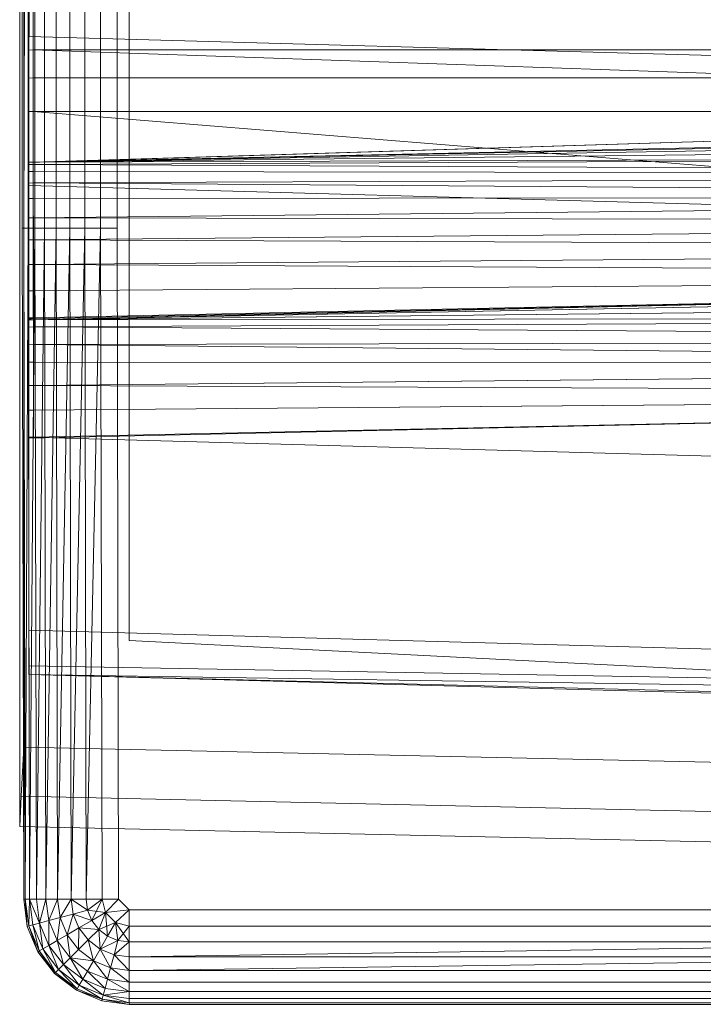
# Model space of a CAD drawing. Header units: metres. Extents: x 391.1 to 427.5, y 12.7 to 28.4.
# Tile 52 of 57: x 407.5527 to 407.6478, y 26.1113 to 26.2484. Entities that reach past the tile are written whole.
import ezdxf

# ---------------------------------------------------------------- set-up
doc = ezdxf.new("R2010")
doc.units = ezdxf.units.M
doc.layers.add('A-DETL-____-MBND', color=7, linetype='Continuous', lineweight=18)
doc.layers.add('A-GENM-____-OTLN', color=7, linetype='Continuous', lineweight=18)

# ---------------------------------------------------------------- blocks, each defined once
blk = doc.blocks.new('Family - LONDR55-XX_ZZ-ARQ-CAA-M3D-Londres55-154724-04_ELEC_P1')
at = {"layer": 'A-DETL-____-MBND', "color": 253, "true_color": 0xaaaaaa}
for p, q in [((0.01465, 0.72691), (0.38826, 0.72691)), ((0.01465, 0.72691), (0.38826, 0.72691)), ((0.03874, 0.72747), (0.36709, 0.72747)), ((0.36709, 0.72747), (0.03874, 0.72747)), ((0.36709, 0.72691), (0.03874, 0.72691)), ((0.03874, 0.72691), (0.36709, 0.72691)), ((0.10805, 0.72711), (0.29485, 0.72711)), ((0.10805, 0.72711), (0.29485, 0.72711)), ((0.10805, 0.72691), (0.29485, 0.72691)), ((0.10805, 0.72691), (0.29485, 0.72691)), ((0.10805, 0.72691), (0.29485, 0.72691)), ((0.29485, 0.72691), (0.10805, 0.72631)), ((0.10805, 0.72631), (0.29485, 0.72691)), ((0.29485, 0.72711), (0.29485, 0.72691)), ((0.29485, 0.72711), (0.38826, 0.72691)), ((0.29485, 0.72711), (0.29485, 0.72691)), ((0.29485, 0.72711), (0.38826, 0.72691)), ((0.29485, 0.72711), (0.29485, 0.72691)), ((0.29485, 0.72691), (0.29485, 0.72631)), ((0.29485, 0.72691), (0.38826, 0.72671)), ((0.29485, 0.72691), (0.29485, 0.72631)), ((0.38826, 0.72691), (0.29485, 0.72691)), ((0.29485, 0.72691), (0.38826, 0.72671)), ((0.29485, 0.72691), (0.29485, 0.72631)), ((0.29485, 0.72691), (0.38826, 0.72691)), ((0.29485, 0.72691), (0.38826, 0.72671)), ((0.38826, 0.72671), (0.29485, 0.72631)), ((0.29485, 0.72631), (0.38826, 0.72671)), ((0.36709, 0.72747), (0.37392, 0.72747)), ((0.37392, 0.72747), (0.36709, 0.72747)), ((0.37392, 0.72725), (0.36709, 0.72691)), ((0.36709, 0.72691), (0.37392, 0.72725)), ((0.3742, 0.40749), (0.36709, 0.72691)), ((0.3742, 0.40749), (0.36709, 0.72691)), ((0.37392, 0.72747), (0.37814, 0.72747)), ((0.37814, 0.72747), (0.37392, 0.72747)), ((0.37814, 0.72747), (0.37392, 0.72725)), ((0.37392, 0.72725), (0.37814, 0.72747)), ((0.38104, 0.40776), (0.37392, 0.72725)), ((0.38104, 0.40776), (0.37392, 0.72725)), ((0.38526, 0.40793), (0.37814, 0.72747)), ((0.38526, 0.40793), (0.37814, 0.72747)), ((0.38826, 0.72691), (0.38826, 0.72671)), ((0.38826, 0.72691), (0.39205, 0.72641)), ((0.38826, 0.72691), (0.39205, 0.72641)), ((0.38826, 0.72691), (0.39205, 0.72641)), ((0.38826, 0.72691), (0.38826, 0.72671)), ((0.38826, 0.72691), (0.39205, 0.72641)), ((0.38826, 0.72691), (0.38826, 0.72671)), ((0.38826, 0.72671), (0.38826, 0.72611)), ((0.38826, 0.72671), (0.392, 0.72621)), ((0.38826, 0.72671), (0.38826, 0.72611)), ((0.39205, 0.72641), (0.38826, 0.72671)), ((0.38826, 0.72671), (0.392, 0.72621)), ((0.38826, 0.72671), (0.38826, 0.72611)), ((0.38826, 0.72671), (0.39205, 0.72641)), ((0.38826, 0.72671), (0.392, 0.72621)), ((0.10805, 0.72631), (0.29485, 0.72631)), ((0.10805, 0.72631), (0.29485, 0.72631)), ((0.29485, 0.72631), (0.10805, 0.72534)), ((0.10805, 0.72631), (0.29485, 0.72631)), ((0.10805, 0.72534), (0.29485, 0.72631)), ((0.10805, 0.72534), (0.29485, 0.72534)), ((0.10805, 0.72534), (0.29485, 0.72534)), ((0.10805, 0.72534), (0.29485, 0.72534)), ((0.12028, 0.7262), (0.28568, 0.7262)), ((0.1359, 0.7262), (0.27007, 0.7262)), ((0.26951, 0.7262), (0.13591, 0.7262)), ((0.13594, 0.72561), (0.27003, 0.72561)), ((0.13594, 0.72561), (0.27003, 0.72561)), ((0.27003, 0.72561), (0.13594, 0.72561)), ((0.13594, 0.72561), (0.27003, 0.72561)), ((0.24439, 0.7262), (0.26816, 0.7262)), ((0.26816, 0.7262), (0.28224, 0.21652)), ((0.26816, 0.7262), (0.28891, 0.7262)), ((0.28568, 0.7262), (0.26951, 0.2042)), ((0.26951, 0.7262), (0.27006, 0.7262)), ((0.26951, 0.2042), (0.28565, 0.7256)), ((0.26951, 0.2042), (0.28565, 0.7256)), ((0.27007, 0.7262), (0.27003, 0.72561)), ((0.27007, 0.7262), (0.27003, 0.72561)), ((0.27003, 0.72561), (0.27006, 0.7262)), ((0.27006, 0.7262), (0.27003, 0.72561)), ((0.27003, 0.72561), (0.27003, 0.44571)), ((0.27003, 0.72561), (0.27965, 0.44571)), ((0.27003, 0.72561), (0.27003, 0.44571)), ((0.28565, 0.7256), (0.27003, 0.72561)), ((0.27003, 0.72561), (0.28565, 0.7256)), ((0.27003, 0.72561), (0.27965, 0.44571)), ((0.27003, 0.72561), (0.27003, 0.44571)), ((0.27003, 0.72561), (0.27392, 0.72561)), ((0.27003, 0.72561), (0.27003, 0.44571)), ((0.27392, 0.72561), (0.27003, 0.72561)), ((0.27003, 0.21593), (0.28565, 0.7256)), ((0.27003, 0.21593), (0.28565, 0.7256)), ((0.27394, 0.7262), (0.27006, 0.7262)), ((0.28563, 0.7262), (0.27007, 0.7262)), ((0.27394, 0.7262), (0.27392, 0.72561)), ((0.27394, 0.7262), (0.27392, 0.72561)), ((0.27392, 0.72561), (0.27392, 0.44571)), ((0.27392, 0.72561), (0.27859, 0.72561)), ((0.27392, 0.72561), (0.27392, 0.44571)), ((0.27859, 0.72561), (0.27392, 0.72561)), ((0.27859, 0.7262), (0.27394, 0.7262)), ((0.27859, 0.7262), (0.27859, 0.72561)), ((0.27861, 0.7262), (0.27859, 0.72561)), ((0.27861, 0.7262), (0.27859, 0.7262)), ((0.27859, 0.72561), (0.27859, 0.7262)), ((0.27862, 0.7262), (0.27859, 0.72561)), ((0.27859, 0.72561), (0.27861, 0.7262)), ((0.27862, 0.7262), (0.27859, 0.72561)), ((0.27859, 0.72561), (0.27859, 0.44571)), ((0.27859, 0.72561), (0.30126, 0.44572)), ((0.27859, 0.72561), (0.27859, 0.44571)), ((0.3076, 0.72555), (0.27859, 0.72561)), ((0.27859, 0.72561), (0.3076, 0.72555)), ((0.27859, 0.72561), (0.30126, 0.44572)), ((0.27862, 0.7262), (0.27861, 0.7262)), ((0.30752, 0.7262), (0.27862, 0.7262)), ((0.28565, 0.7256), (0.27965, 0.44571)), ((0.27965, 0.44571), (0.28565, 0.7256)), ((0.28565, 0.7256), (0.27965, 0.44571)), ((0.27965, 0.44571), (0.28565, 0.7256)), ((0.28565, 0.7256), (0.27996, 0.44571)), ((0.27996, 0.44571), (0.28565, 0.7256)), ((0.28565, 0.7256), (0.28094, 0.44571)), ((0.28094, 0.44571), (0.28565, 0.7256)), ((0.28565, 0.7256), (0.28254, 0.44571)), ((0.28254, 0.44571), (0.28565, 0.7256)), ((0.28565, 0.7256), (0.28471, 0.44571)), ((0.28471, 0.44571), (0.28565, 0.7256)), ((0.28471, 0.44571), (0.28596, 0.7256)), ((0.28471, 0.44571), (0.28596, 0.7256)), ((0.28563, 0.7262), (0.28565, 0.7256)), ((0.28568, 0.7262), (0.28563, 0.7262)), ((0.28565, 0.7256), (0.28563, 0.7262)), ((0.28568, 0.7262), (0.28565, 0.7256)), ((0.28568, 0.7262), (0.28565, 0.7256)), ((0.28568, 0.7262), (0.28565, 0.7256)), ((0.28568, 0.7262), (0.28565, 0.7256)), ((0.28565, 0.7256), (0.28596, 0.7256)), ((0.28596, 0.7256), (0.28565, 0.7256)), ((0.28599, 0.7262), (0.28568, 0.7262)), ((0.28599, 0.7262), (0.28596, 0.7256)), ((0.28599, 0.7262), (0.28596, 0.7256)), ((0.28596, 0.7256), (0.28739, 0.44571)), ((0.28596, 0.7256), (0.28694, 0.7256)), ((0.28596, 0.7256), (0.28739, 0.44571)), ((0.28694, 0.7256), (0.28596, 0.7256)), ((0.28697, 0.7262), (0.28599, 0.7262)), ((0.28697, 0.7262), (0.28694, 0.7256)), ((0.28697, 0.7262), (0.28694, 0.7256)), ((0.28694, 0.7256), (0.28739, 0.44571)), ((0.28694, 0.7256), (0.28854, 0.7256)), ((0.28694, 0.7256), (0.28739, 0.44571)), ((0.28854, 0.7256), (0.28694, 0.7256)), ((0.28856, 0.7262), (0.28697, 0.7262)), ((0.28854, 0.7256), (0.28739, 0.44571)), ((0.28739, 0.44571), (0.28854, 0.7256)), ((0.28856, 0.7262), (0.28854, 0.7256)), ((0.28856, 0.7262), (0.28854, 0.7256)), ((0.28854, 0.7256), (0.29049, 0.44571)), ((0.28854, 0.7256), (0.29071, 0.7256)), ((0.28854, 0.7256), (0.29049, 0.44571)), ((0.29071, 0.7256), (0.28854, 0.7256)), ((0.29073, 0.7262), (0.28856, 0.7262)), ((0.28891, 0.7262), (0.30299, 0.21652)), ((0.28891, 0.7262), (0.32395, 0.7262)), ((0.29071, 0.7256), (0.29049, 0.44571)), ((0.29049, 0.44571), (0.29071, 0.7256)), ((0.29049, 0.44571), (0.29339, 0.7256)), ((0.29049, 0.44571), (0.29339, 0.7256)), ((0.29073, 0.7262), (0.29071, 0.7256)), ((0.29073, 0.7262), (0.29071, 0.7256)), ((0.29071, 0.7256), (0.29339, 0.7256)), ((0.29339, 0.7256), (0.29071, 0.7256)), ((0.2934, 0.7262), (0.29073, 0.7262)), ((0.2934, 0.7262), (0.29339, 0.7256)), ((0.2934, 0.7262), (0.29339, 0.7256)), ((0.29339, 0.7256), (0.2934, 0.7262)), ((0.2934, 0.7262), (0.29339, 0.7256)), ((0.29339, 0.7256), (0.29392, 0.44571)), ((0.29339, 0.7256), (0.29649, 0.7256)), ((0.29339, 0.7256), (0.29392, 0.44571)), ((0.29649, 0.7256), (0.29339, 0.7256)), ((0.29649, 0.7262), (0.2934, 0.7262)), ((0.29649, 0.7256), (0.29392, 0.44571)), ((0.29392, 0.44571), (0.29649, 0.7256)), ((0.29485, 0.72631), (0.29485, 0.72534)), ((0.29485, 0.72631), (0.38826, 0.72611)), ((0.29485, 0.72631), (0.29485, 0.72534)), ((0.29485, 0.72631), (0.38826, 0.72611)), ((0.29485, 0.72631), (0.29485, 0.72534)), ((0.29485, 0.72631), (0.38826, 0.72611)), ((0.38826, 0.72611), (0.29485, 0.72534)), ((0.29485, 0.72534), (0.38826, 0.72611)), ((0.29485, 0.72534), (0.29485, 0.72402)), ((0.29485, 0.72534), (0.38826, 0.72514)), ((0.29485, 0.72534), (0.29485, 0.72402)), ((0.29485, 0.72534), (0.38826, 0.72514)), ((0.29485, 0.72534), (0.29485, 0.72402)), ((0.29485, 0.72534), (0.38826, 0.72514)), ((0.29649, 0.7262), (0.29649, 0.7256)), ((0.29649, 0.7262), (0.29649, 0.7256)), ((0.29649, 0.7262), (0.29649, 0.7262)), ((0.29649, 0.7256), (0.29649, 0.7262)), ((0.2965, 0.7262), (0.29649, 0.7256)), ((0.2965, 0.7262), (0.29649, 0.7262)), ((0.29649, 0.7256), (0.29649, 0.7262)), ((0.2965, 0.7262), (0.29649, 0.7256)), ((0.29649, 0.7256), (0.29758, 0.44571)), ((0.29992, 0.7256), (0.29649, 0.7256)), ((0.29649, 0.7256), (0.29992, 0.7256)), ((0.29649, 0.7256), (0.29758, 0.44571)), ((0.29992, 0.7262), (0.2965, 0.7262)), ((0.29992, 0.7256), (0.29758, 0.44571)), ((0.29758, 0.44571), (0.29992, 0.7256)), ((0.29992, 0.7262), (0.29992, 0.7256)), ((0.29992, 0.7262), (0.29992, 0.7256)), ((0.29992, 0.7262), (0.29992, 0.7262)), ((0.29992, 0.7256), (0.29992, 0.7262)), ((0.29993, 0.7262), (0.29992, 0.7256)), ((0.29993, 0.7262), (0.29992, 0.7262)), ((0.29992, 0.7256), (0.29992, 0.7262)), ((0.29993, 0.7262), (0.29992, 0.7256)), ((0.29992, 0.7256), (0.30135, 0.44571)), ((0.29992, 0.7256), (0.30358, 0.7256)), ((0.29992, 0.7256), (0.30135, 0.44571)), ((0.30358, 0.7256), (0.29992, 0.7256)), ((0.30358, 0.7262), (0.29993, 0.7262)), ((0.3076, 0.72555), (0.30126, 0.44572)), ((0.30126, 0.44572), (0.3076, 0.72555)), ((0.30749, 0.7262), (0.30135, 0.44571)), ((0.30358, 0.7256), (0.30135, 0.44571)), ((0.30135, 0.44571), (0.30358, 0.7256)), ((0.30135, 0.44571), (0.30735, 0.7256)), ((0.30135, 0.44571), (0.30735, 0.7256)), ((0.3076, 0.72555), (0.30226, 0.44566)), ((0.30226, 0.44566), (0.3076, 0.72555)), ((0.30358, 0.7262), (0.30358, 0.7256)), ((0.30359, 0.7262), (0.30358, 0.7256)), ((0.30359, 0.7262), (0.30358, 0.7262)), ((0.30358, 0.7256), (0.30358, 0.7262)), ((0.30359, 0.7262), (0.30358, 0.7256)), ((0.30358, 0.7256), (0.30735, 0.7256)), ((0.30735, 0.7256), (0.30358, 0.7256)), ((0.30735, 0.7262), (0.30359, 0.7262)), ((0.3076, 0.72555), (0.30471, 0.44566)), ((0.30471, 0.44566), (0.3076, 0.72555)), ((0.3076, 0.72555), (0.30715, 0.44566)), ((0.30715, 0.44566), (0.3076, 0.72555)), ((0.30715, 0.44566), (0.3086, 0.72555)), ((0.30715, 0.44566), (0.3086, 0.72555)), ((0.30739, 0.7262), (0.30735, 0.7256)), ((0.30735, 0.7262), (0.30735, 0.7256)), ((0.30736, 0.7262), (0.30735, 0.7256)), ((0.30736, 0.7262), (0.30735, 0.7262)), ((0.30735, 0.7256), (0.30735, 0.7262)), ((0.30737, 0.7262), (0.30735, 0.7256)), ((0.30735, 0.7256), (0.30736, 0.7262)), ((0.30739, 0.7262), (0.30735, 0.7256)), ((0.30735, 0.7256), (0.30737, 0.7262)), ((0.30737, 0.7262), (0.30736, 0.7262)), ((0.30739, 0.7262), (0.30737, 0.7262)), ((0.30749, 0.7262), (0.30739, 0.7262)), ((0.30752, 0.7262), (0.3076, 0.72555)), ((0.30763, 0.7262), (0.30752, 0.7262)), ((0.3076, 0.72555), (0.30752, 0.7262)), ((0.30763, 0.7262), (0.3076, 0.72555)), ((0.30763, 0.7262), (0.3076, 0.72555)), ((0.3076, 0.72555), (0.3086, 0.72555)), ((0.3086, 0.72555), (0.3076, 0.72555)), ((0.30863, 0.7262), (0.30763, 0.7262)), ((0.30863, 0.7262), (0.3086, 0.72555)), ((0.30863, 0.7262), (0.3086, 0.72555)), ((0.3086, 0.72555), (0.31043, 0.44566)), ((0.3086, 0.72555), (0.31105, 0.72555)), ((0.3086, 0.72555), (0.31043, 0.44566)), ((0.31105, 0.72555), (0.3086, 0.72555)), ((0.31107, 0.7262), (0.30863, 0.7262)), ((0.31105, 0.72555), (0.31043, 0.44566)), ((0.31043, 0.44566), (0.31105, 0.72555)), ((0.31107, 0.7262), (0.31105, 0.72555)), ((0.31107, 0.7262), (0.31105, 0.72555)), ((0.31105, 0.72555), (0.31384, 0.44566)), ((0.31105, 0.72555), (0.31349, 0.72555)), ((0.31105, 0.72555), (0.31384, 0.44566)), ((0.31349, 0.72555), (0.31105, 0.72555)), ((0.3135, 0.7262), (0.31107, 0.7262)), ((0.3135, 0.7262), (0.31349, 0.72555)), ((0.3135, 0.7262), (0.31349, 0.72555)), ((0.31349, 0.72555), (0.31384, 0.44566)), ((0.31349, 0.72555), (0.31677, 0.72555)), ((0.31349, 0.72555), (0.31384, 0.44566)), ((0.31677, 0.72555), (0.31349, 0.72555)), ((0.31677, 0.7262), (0.3135, 0.7262)), ((0.31677, 0.72555), (0.31384, 0.44566)), ((0.31384, 0.44566), (0.31677, 0.72555)), ((0.31677, 0.7262), (0.31677, 0.72555)), ((0.31677, 0.7262), (0.31677, 0.72555)), ((0.31677, 0.7262), (0.31677, 0.7262)), ((0.31677, 0.72555), (0.31677, 0.7262)), ((0.32018, 0.7262), (0.31677, 0.7262)), ((0.31677, 0.7262), (0.31677, 0.72555)), ((0.31677, 0.72555), (0.31794, 0.44566)), ((0.32019, 0.72555), (0.31677, 0.72555)), ((0.31677, 0.72555), (0.32019, 0.72555)), ((0.31677, 0.72555), (0.31794, 0.44566)), ((0.32408, 0.7262), (0.31794, 0.44566)), ((0.32019, 0.72555), (0.31794, 0.44566)), ((0.31794, 0.44566), (0.32019, 0.72555)), ((0.31794, 0.44566), (0.32395, 0.72555)), ((0.31794, 0.44566), (0.32395, 0.72555)), ((0.32018, 0.7262), (0.32019, 0.72555)), ((0.32019, 0.7262), (0.32018, 0.7262)), ((0.32019, 0.72555), (0.32018, 0.7262)), ((0.32019, 0.7262), (0.32019, 0.72555)), ((0.3202, 0.7262), (0.32019, 0.72555)), ((0.3202, 0.7262), (0.32019, 0.7262)), ((0.32019, 0.72555), (0.32019, 0.7262)), ((0.3202, 0.7262), (0.32019, 0.72555)), ((0.32019, 0.72555), (0.32395, 0.72555)), ((0.32395, 0.72555), (0.32019, 0.72555)), ((0.32394, 0.7262), (0.3202, 0.7262)), ((0.32394, 0.7262), (0.32395, 0.72555)), ((0.32395, 0.7262), (0.32394, 0.7262)), ((0.32395, 0.72555), (0.32394, 0.7262)), ((0.32395, 0.7262), (0.33803, 0.21652)), ((0.32395, 0.7262), (0.35083, 0.7262)), ((0.32397, 0.7262), (0.32395, 0.72555)), ((0.32395, 0.7262), (0.32395, 0.72555)), ((0.32396, 0.7262), (0.32395, 0.72555)), ((0.32396, 0.7262), (0.32395, 0.7262)), ((0.32395, 0.72555), (0.32395, 0.7262)), ((0.32397, 0.7262), (0.32395, 0.72555)), ((0.32395, 0.72555), (0.32396, 0.7262)), ((0.32397, 0.7262), (0.32396, 0.7262)), ((0.32408, 0.7262), (0.32397, 0.7262)), ((0.35083, 0.7262), (0.36491, 0.21652)), ((0.35083, 0.7262), (0.35578, 0.7262)), ((0.35578, 0.7262), (0.36491, 0.21652)), ((0.35578, 0.7262), (0.35697, 0.7262)), ((0.35697, 0.7262), (0.36491, 0.21652)), ((0.35697, 0.7262), (0.36986, 0.21652)), ((0.35697, 0.7262), (0.37104, 0.21652)), ((0.392, 0.72621), (0.38826, 0.72611)), ((0.38826, 0.72611), (0.392, 0.72621)), ((0.38826, 0.72611), (0.38826, 0.72514)), ((0.38826, 0.72611), (0.39184, 0.72564)), ((0.38826, 0.72611), (0.38826, 0.72514)), ((0.38826, 0.72611), (0.39159, 0.7247)), ((0.38826, 0.72611), (0.38826, 0.72514)), ((0.38826, 0.72611), (0.39184, 0.72564)), ((0.38826, 0.72611), (0.39159, 0.7247)), ((0.38826, 0.72611), (0.39184, 0.72564)), ((0.39184, 0.72564), (0.39159, 0.7247)), ((0.39184, 0.72564), (0.39159, 0.7247)), ((0.39159, 0.7247), (0.39184, 0.72564)), ((0.392, 0.72621), (0.39184, 0.72564)), ((0.392, 0.72621), (0.39184, 0.72564)), ((0.39184, 0.72564), (0.392, 0.72621)), ((0.39184, 0.72564), (0.39518, 0.72425)), ((0.39184, 0.72564), (0.39518, 0.72425)), ((0.39184, 0.72564), (0.39548, 0.72477)), ((0.39184, 0.72564), (0.39548, 0.72477)), ((0.39184, 0.72564), (0.39518, 0.72425)), ((0.39205, 0.72641), (0.392, 0.72621)), ((0.39205, 0.72641), (0.392, 0.72621)), ((0.392, 0.72621), (0.39205, 0.72641)), ((0.392, 0.72621), (0.39548, 0.72477)), ((0.392, 0.72621), (0.39548, 0.72477)), ((0.392, 0.72621), (0.39558, 0.72494)), ((0.392, 0.72621), (0.39558, 0.72494)), ((0.392, 0.72621), (0.39548, 0.72477)), ((0.39205, 0.72641), (0.39558, 0.72494)), ((0.39205, 0.72641), (0.39558, 0.72494)), ((0.39205, 0.72641), (0.39558, 0.72494)), ((0.39205, 0.72641), (0.39558, 0.72494)), ((0.10805, 0.72402), (0.29485, 0.72402)), ((0.10805, 0.72402), (0.29485, 0.72402)), ((0.10805, 0.72402), (0.29485, 0.72402)), ((0.38826, 0.72514), (0.29485, 0.72402)), ((0.29485, 0.72402), (0.38826, 0.72514)), ((0.29485, 0.72402), (0.38826, 0.72382)), ((0.29485, 0.72402), (0.29485, 0.72239)), ((0.29485, 0.72402), (0.38826, 0.72382)), ((0.29485, 0.72402), (0.29485, 0.72239)), ((0.29485, 0.72402), (0.38826, 0.72382)), ((0.38826, 0.72514), (0.38826, 0.72382)), ((0.39159, 0.7247), (0.38826, 0.72514)), ((0.38826, 0.72514), (0.38826, 0.72382)), ((0.39159, 0.7247), (0.38826, 0.72514)), ((0.38826, 0.72514), (0.39159, 0.7247)), ((0.38826, 0.72514), (0.38826, 0.72382)), ((0.39159, 0.7247), (0.38826, 0.72382)), ((0.38826, 0.72382), (0.39159, 0.7247)), ((0.39159, 0.7247), (0.39125, 0.72342)), ((0.39159, 0.7247), (0.39125, 0.72342)), ((0.39125, 0.72342), (0.39159, 0.7247)), ((0.39159, 0.7247), (0.3947, 0.72341)), ((0.39159, 0.7247), (0.3947, 0.72341)), ((0.39159, 0.7247), (0.39518, 0.72425)), ((0.39159, 0.7247), (0.39518, 0.72425)), ((0.39159, 0.7247), (0.3947, 0.72341)), ((0.39518, 0.72425), (0.3947, 0.72341)), ((0.39518, 0.72425), (0.3947, 0.72341)), ((0.3947, 0.72341), (0.39518, 0.72425)), ((0.39548, 0.72477), (0.39518, 0.72425)), ((0.39548, 0.72477), (0.39518, 0.72425)), ((0.39518, 0.72425), (0.39548, 0.72477)), ((0.39518, 0.72425), (0.39805, 0.72205)), ((0.39518, 0.72425), (0.39805, 0.72205)), ((0.39518, 0.72425), (0.39847, 0.72247)), ((0.39518, 0.72425), (0.39847, 0.72247)), ((0.39518, 0.72425), (0.39805, 0.72205)), ((0.39558, 0.72494), (0.39548, 0.72477)), ((0.39558, 0.72494), (0.39548, 0.72477)), ((0.39548, 0.72477), (0.39558, 0.72494)), ((0.39548, 0.72477), (0.39847, 0.72247)), ((0.39548, 0.72477), (0.39847, 0.72247)), ((0.39548, 0.72477), (0.39862, 0.72262)), ((0.39548, 0.72477), (0.39862, 0.72262)), ((0.39548, 0.72477), (0.39847, 0.72247)), ((0.39558, 0.72494), (0.39862, 0.72262)), ((0.39558, 0.72494), (0.39862, 0.72262)), ((0.39558, 0.72494), (0.39862, 0.72262)), ((0.39558, 0.72494), (0.39862, 0.72262)), ((0.38826, 0.72382), (0.29485, 0.72239)), ((0.29485, 0.72239), (0.38826, 0.72382)), ((0.38826, 0.72382), (0.38826, 0.72219)), ((0.38826, 0.72382), (0.39125, 0.72342)), ((0.38826, 0.72382), (0.38826, 0.72219)), ((0.38826, 0.72382), (0.39125, 0.72342)), ((0.38826, 0.72382), (0.38826, 0.72219)), ((0.38826, 0.72382), (0.39125, 0.72342)), ((0.39125, 0.72342), (0.38826, 0.72219)), ((0.38826, 0.72219), (0.39125, 0.72342)), ((0.39125, 0.72342), (0.39083, 0.72185)), ((0.39125, 0.72342), (0.39083, 0.72185)), ((0.39083, 0.72185), (0.39125, 0.72342)), ((0.39125, 0.72342), (0.39404, 0.72227)), ((0.39125, 0.72342), (0.39404, 0.72227)), ((0.39125, 0.72342), (0.3947, 0.72341)), ((0.39125, 0.72342), (0.3947, 0.72341)), ((0.39125, 0.72342), (0.39404, 0.72227)), ((0.3947, 0.72341), (0.39404, 0.72227)), ((0.3947, 0.72341), (0.39404, 0.72227)), ((0.39404, 0.72227), (0.3947, 0.72341)), ((0.3947, 0.72341), (0.39736, 0.72136)), ((0.3947, 0.72341), (0.39736, 0.72136)), ((0.3947, 0.72341), (0.39805, 0.72205)), ((0.3947, 0.72341), (0.39805, 0.72205)), ((0.3947, 0.72341), (0.39736, 0.72136)), ((0.39847, 0.72247), (0.39805, 0.72205)), ((0.39847, 0.72247), (0.39805, 0.72205)), ((0.39805, 0.72205), (0.39847, 0.72247)), ((0.39862, 0.72262), (0.39847, 0.72247)), ((0.39862, 0.72262), (0.39847, 0.72247)), ((0.39847, 0.72247), (0.39862, 0.72262)), ((0.39847, 0.72247), (0.40077, 0.71948)), ((0.39847, 0.72247), (0.40077, 0.71948)), ((0.39847, 0.72247), (0.40077, 0.71948)), ((0.39862, 0.72262), (0.40094, 0.71958)), ((0.39862, 0.72262), (0.40094, 0.71958)), ((0.39862, 0.72262), (0.40094, 0.71958)), ((0.39862, 0.72262), (0.40077, 0.71948)), ((0.39862, 0.72262), (0.40094, 0.71958)), ((0.39862, 0.72262), (0.40077, 0.71948)), ((0.10805, 0.72239), (0.29485, 0.72239)), ((0.10805, 0.72239), (0.29485, 0.72239)), ((0.10805, 0.72239), (0.29485, 0.72239)), ((0.29485, 0.72239), (0.38826, 0.72219)), ((0.29485, 0.72239), (0.29485, 0.72051)), ((0.29485, 0.72239), (0.38826, 0.72219)), ((0.29485, 0.72239), (0.29485, 0.72051)), ((0.29485, 0.72239), (0.38826, 0.72219)), ((0.38826, 0.72219), (0.29485, 0.72051)), ((0.29485, 0.72051), (0.38826, 0.72219)), ((0.38826, 0.72219), (0.38826, 0.72031)), ((0.38826, 0.72219), (0.39083, 0.72185)), ((0.38826, 0.72219), (0.38826, 0.72031)), ((0.38826, 0.72219), (0.39083, 0.72185)), ((0.38826, 0.72219), (0.38826, 0.72031)), ((0.38826, 0.72219), (0.39083, 0.72185)), ((0.39083, 0.72185), (0.38826, 0.72031)), ((0.38826, 0.72031), (0.39083, 0.72185)), ((0.39083, 0.72185), (0.39034, 0.72003)), ((0.39083, 0.72185), (0.39034, 0.72003)), ((0.39034, 0.72003), (0.39083, 0.72185)), ((0.39083, 0.72185), (0.39404, 0.72227)), ((0.39083, 0.72185), (0.39404, 0.72227)), ((0.39083, 0.72185), (0.39322, 0.72086)), ((0.39083, 0.72185), (0.39322, 0.72086)), ((0.39083, 0.72185), (0.39322, 0.72086)), ((0.39404, 0.72227), (0.39322, 0.72086)), ((0.39404, 0.72227), (0.39322, 0.72086)), ((0.39322, 0.72086), (0.39404, 0.72227)), ((0.39404, 0.72227), (0.39643, 0.72043)), ((0.39404, 0.72227), (0.39643, 0.72043)), ((0.39404, 0.72227), (0.39736, 0.72136)), ((0.39404, 0.72227), (0.39736, 0.72136)), ((0.39404, 0.72227), (0.39643, 0.72043)), ((0.39736, 0.72136), (0.39643, 0.72043)), ((0.39736, 0.72136), (0.39643, 0.72043)), ((0.39643, 0.72043), (0.39736, 0.72136)), ((0.39805, 0.72205), (0.39736, 0.72136)), ((0.39805, 0.72205), (0.39736, 0.72136)), ((0.39736, 0.72136), (0.39805, 0.72205)), ((0.39736, 0.72136), (0.39941, 0.7187)), ((0.39736, 0.72136), (0.39941, 0.7187)), ((0.39736, 0.72136), (0.40025, 0.71918)), ((0.39736, 0.72136), (0.40025, 0.71918)), ((0.39736, 0.72136), (0.39941, 0.7187)), ((0.39805, 0.72205), (0.40025, 0.71918)), ((0.39805, 0.72205), (0.40025, 0.71918)), ((0.39805, 0.72205), (0.40077, 0.71948)), ((0.39805, 0.72205), (0.40077, 0.71948)), ((0.39805, 0.72205), (0.40025, 0.71918)), ((0.10805, 0.72051), (0.29485, 0.72051)), ((0.10805, 0.72051), (0.29485, 0.72051)), ((0.10805, 0.72051), (0.29485, 0.72051)), ((0.29485, 0.72051), (0.38826, 0.72031)), ((0.29485, 0.72051), (0.29485, 0.71843)), ((0.29485, 0.72051), (0.38826, 0.72031)), ((0.29485, 0.72051), (0.29485, 0.71843)), ((0.29485, 0.72051), (0.38826, 0.72031)), ((0.38826, 0.72031), (0.29485, 0.71843)), ((0.29485, 0.71843), (0.38826, 0.72031)), ((0.38826, 0.72031), (0.38826, 0.71823)), ((0.38826, 0.72031), (0.39034, 0.72003)), ((0.38826, 0.72031), (0.38826, 0.71823)), ((0.38826, 0.72031), (0.3898, 0.71802)), ((0.38826, 0.72031), (0.38826, 0.71823)), ((0.38826, 0.72031), (0.39034, 0.72003)), ((0.38826, 0.72031), (0.3898, 0.71802)), ((0.38826, 0.72031), (0.39034, 0.72003)), ((0.39034, 0.72003), (0.3898, 0.71802)), ((0.39034, 0.72003), (0.3898, 0.71802)), ((0.3898, 0.71802), (0.39034, 0.72003)), ((0.39034, 0.72003), (0.39322, 0.72086)), ((0.39034, 0.72003), (0.39322, 0.72086)), ((0.39034, 0.72003), (0.39228, 0.71923)), ((0.39034, 0.72003), (0.39124, 0.71743)), ((0.39034, 0.72003), (0.39228, 0.71923)), ((0.39034, 0.72003), (0.39124, 0.71743)), ((0.39034, 0.72003), (0.39228, 0.71923)), ((0.39322, 0.72086), (0.39228, 0.71923)), ((0.39322, 0.72086), (0.39228, 0.71923)), ((0.39228, 0.71923), (0.39322, 0.72086)), ((0.39322, 0.72086), (0.39528, 0.71928)), ((0.39322, 0.72086), (0.39528, 0.71928)), ((0.39322, 0.72086), (0.39643, 0.72043)), ((0.39322, 0.72086), (0.39643, 0.72043)), ((0.39322, 0.72086), (0.39528, 0.71928)), ((0.39643, 0.72043), (0.39528, 0.71928)), ((0.39643, 0.72043), (0.39528, 0.71928)), ((0.39528, 0.71928), (0.39643, 0.72043)), ((0.39643, 0.72043), (0.39827, 0.71804)), ((0.39643, 0.72043), (0.39686, 0.71722)), ((0.39643, 0.72043), (0.39827, 0.71804)), ((0.39643, 0.72043), (0.39686, 0.71722)), ((0.39643, 0.72043), (0.39941, 0.7187)), ((0.39643, 0.72043), (0.39941, 0.7187)), ((0.39643, 0.72043), (0.39827, 0.71804)), ((0.10805, 0.71843), (0.29485, 0.71843)), ((0.10805, 0.71843), (0.29485, 0.71843)), ((0.10805, 0.71843), (0.29485, 0.71843)), ((0.29485, 0.71843), (0.38826, 0.71823)), ((0.29485, 0.71843), (0.29485, 0.71621)), ((0.29485, 0.71843), (0.38826, 0.71823)), ((0.29485, 0.71843), (0.29485, 0.71621)), ((0.29485, 0.71843), (0.38826, 0.71823)), ((0.39228, 0.71923), (0.39124, 0.71743)), ((0.39228, 0.71923), (0.39124, 0.71743)), ((0.39124, 0.71743), (0.39228, 0.71923)), ((0.39228, 0.71923), (0.39528, 0.71928)), ((0.39228, 0.71923), (0.39528, 0.71928)), ((0.39228, 0.71923), (0.39395, 0.71795)), ((0.39228, 0.71923), (0.39248, 0.71648)), ((0.39228, 0.71923), (0.39395, 0.71795)), ((0.39228, 0.71923), (0.39248, 0.71648)), ((0.39228, 0.71923), (0.39395, 0.71795)), ((0.39528, 0.71928), (0.39395, 0.71795)), ((0.39528, 0.71928), (0.39395, 0.71795)), ((0.39395, 0.71795), (0.39528, 0.71928)), ((0.39528, 0.71928), (0.39686, 0.71722)), ((0.39528, 0.71928), (0.39686, 0.71722)), ((0.39528, 0.71928), (0.39686, 0.71722)), ((0.39941, 0.7187), (0.39827, 0.71804)), ((0.39941, 0.7187), (0.39827, 0.71804)), ((0.39827, 0.71804), (0.39941, 0.7187)), ((0.40025, 0.71918), (0.39941, 0.7187)), ((0.40025, 0.71918), (0.39941, 0.7187)), ((0.39941, 0.7187), (0.40025, 0.71918)), ((0.39941, 0.7187), (0.4007, 0.71559)), ((0.39941, 0.7187), (0.4007, 0.71559)), ((0.39941, 0.7187), (0.40164, 0.71584)), ((0.39941, 0.7187), (0.40164, 0.71584)), ((0.39941, 0.7187), (0.4007, 0.71559)), ((0.40077, 0.71948), (0.40025, 0.71918)), ((0.40077, 0.71948), (0.40025, 0.71918)), ((0.40025, 0.71918), (0.40077, 0.71948)), ((0.40025, 0.71918), (0.40164, 0.71584)), ((0.40025, 0.71918), (0.40164, 0.71584)), ((0.40025, 0.71918), (0.40221, 0.716)), ((0.40025, 0.71918), (0.40221, 0.716)), ((0.40025, 0.71918), (0.40164, 0.71584)), ((0.40094, 0.71958), (0.40077, 0.71948)), ((0.40094, 0.71958), (0.40077, 0.71948)), ((0.40077, 0.71948), (0.40094, 0.71958)), ((0.40077, 0.71948), (0.40221, 0.716)), ((0.40077, 0.71948), (0.40221, 0.716)), ((0.40077, 0.71948), (0.40221, 0.716)), ((0.40094, 0.71958), (0.40241, 0.71605)), ((0.40094, 0.71958), (0.40241, 0.71605)), ((0.40094, 0.71958), (0.40241, 0.71605)), ((0.40094, 0.71958), (0.40221, 0.716)), ((0.40094, 0.71958), (0.40241, 0.71605)), ((0.40094, 0.71958), (0.40221, 0.716)), ((0.38826, 0.71823), (0.29485, 0.71621)), ((0.29485, 0.71621), (0.38826, 0.71823)), ((0.38826, 0.71823), (0.38826, 0.71601)), ((0.3898, 0.71802), (0.38826, 0.71823)), ((0.38826, 0.71823), (0.38826, 0.71601)), ((0.3898, 0.71802), (0.38826, 0.71823)), ((0.38826, 0.71823), (0.3898, 0.71802)), ((0.38826, 0.71823), (0.38826, 0.71601)), ((0.3898, 0.71802), (0.38826, 0.71601)), ((0.3898, 0.71802), (0.38826, 0.71601)), ((0.38826, 0.71601), (0.3898, 0.71802)), ((0.38826, 0.71601), (0.39124, 0.71743)), ((0.38826, 0.71601), (0.39124, 0.71743)), ((0.3898, 0.71802), (0.39013, 0.71551)), ((0.3898, 0.71802), (0.39124, 0.71743)), ((0.3898, 0.71802), (0.39124, 0.71743)), ((0.3898, 0.71802), (0.39124, 0.71743)), ((0.39124, 0.71743), (0.39013, 0.71551)), ((0.39124, 0.71743), (0.39013, 0.71551)), ((0.39013, 0.71551), (0.39124, 0.71743)), ((0.39124, 0.71743), (0.39248, 0.71648)), ((0.39124, 0.71743), (0.39248, 0.71648)), ((0.39124, 0.71743), (0.39248, 0.71648)), ((0.39395, 0.71795), (0.39248, 0.71648)), ((0.39395, 0.71795), (0.39248, 0.71648)), ((0.39248, 0.71648), (0.39395, 0.71795)), ((0.39395, 0.71795), (0.39523, 0.71628)), ((0.39395, 0.71795), (0.39523, 0.71628)), ((0.39395, 0.71795), (0.39686, 0.71722)), ((0.39395, 0.71795), (0.39523, 0.71628)), ((0.39395, 0.71795), (0.39686, 0.71722)), ((0.39686, 0.71722), (0.39523, 0.71628)), ((0.39686, 0.71722), (0.39523, 0.71628)), ((0.39523, 0.71628), (0.39686, 0.71722)), ((0.39827, 0.71804), (0.39686, 0.71722)), ((0.39827, 0.71804), (0.39686, 0.71722)), ((0.39686, 0.71722), (0.39827, 0.71804)), ((0.39686, 0.71722), (0.39785, 0.71483)), ((0.39686, 0.71722), (0.39785, 0.71483)), ((0.39686, 0.71722), (0.39942, 0.71525)), ((0.39686, 0.71722), (0.39785, 0.71483)), ((0.39686, 0.71722), (0.39942, 0.71525)), ((0.39827, 0.71804), (0.39942, 0.71525)), ((0.39827, 0.71804), (0.39942, 0.71525)), ((0.39827, 0.71804), (0.4007, 0.71559)), ((0.39827, 0.71804), (0.4007, 0.71559)), ((0.39827, 0.71804), (0.39942, 0.71525)), ((0.10805, 0.71621), (0.29485, 0.71621)), ((0.10805, 0.71621), (0.29485, 0.71621)), ((0.10805, 0.71621), (0.29485, 0.71621)), ((0.29485, 0.71621), (0.38826, 0.71601)), ((0.29485, 0.71621), (0.29485, 0.71393)), ((0.29485, 0.71621), (0.38826, 0.71601)), ((0.29485, 0.71621), (0.29485, 0.71393)), ((0.29485, 0.71621), (0.38826, 0.71601)), ((0.38826, 0.71601), (0.38826, 0.71373)), ((0.38826, 0.71601), (0.39013, 0.71551)), ((0.38826, 0.71601), (0.38826, 0.71373)), ((0.38826, 0.71373), (0.38826, 0.71601)), ((0.38826, 0.71601), (0.39013, 0.71551)), ((0.38826, 0.71601), (0.39013, 0.71551)), ((0.39248, 0.71648), (0.39013, 0.71551)), ((0.39013, 0.71551), (0.39248, 0.71648)), ((0.39013, 0.71551), (0.39248, 0.71648)), ((0.39248, 0.71648), (0.39151, 0.71413)), ((0.39248, 0.71648), (0.39343, 0.71524)), ((0.39248, 0.71648), (0.39343, 0.71524)), ((0.39248, 0.71648), (0.39523, 0.71628)), ((0.39248, 0.71648), (0.39343, 0.71524)), ((0.39248, 0.71648), (0.39523, 0.71628)), ((0.39523, 0.71628), (0.39343, 0.71524)), ((0.39523, 0.71628), (0.39343, 0.71524)), ((0.39343, 0.71524), (0.39523, 0.71628)), ((0.39523, 0.71628), (0.39402, 0.7138)), ((0.39402, 0.7138), (0.39523, 0.71628)), ((0.39523, 0.71628), (0.39603, 0.71434)), ((0.39523, 0.71628), (0.39603, 0.71434)), ((0.39523, 0.71628), (0.39785, 0.71483)), ((0.39523, 0.71628), (0.39603, 0.71434)), ((0.39523, 0.71628), (0.39785, 0.71483)), ((0.40164, 0.71584), (0.4007, 0.71559)), ((0.40164, 0.71584), (0.4007, 0.71559)), ((0.4007, 0.71559), (0.40164, 0.71584)), ((0.40164, 0.71584), (0.40114, 0.71226)), ((0.40114, 0.71226), (0.40164, 0.71584)), ((0.40221, 0.716), (0.40164, 0.71584)), ((0.40221, 0.716), (0.40164, 0.71584)), ((0.40164, 0.71584), (0.40221, 0.716)), ((0.40164, 0.71584), (0.40211, 0.71226)), ((0.40164, 0.71584), (0.40211, 0.71226)), ((0.40164, 0.71584), (0.40271, 0.71226)), ((0.40164, 0.71584), (0.40211, 0.71226)), ((0.40164, 0.71584), (0.40271, 0.71226)), ((0.40241, 0.71605), (0.40221, 0.716)), ((0.40241, 0.71605), (0.40221, 0.716)), ((0.40221, 0.716), (0.40241, 0.71605)), ((0.40221, 0.716), (0.40271, 0.71226)), ((0.40221, 0.716), (0.40271, 0.71226)), ((0.40221, 0.716), (0.40291, 0.71226)), ((0.40221, 0.716), (0.40291, 0.71226)), ((0.40221, 0.716), (0.40271, 0.71226)), ((0.40241, 0.71605), (0.40291, 0.71226)), ((0.40241, 0.71605), (0.40291, 0.71226)), ((0.40241, 0.71605), (0.40291, 0.71226)), ((0.40241, 0.71605), (0.40291, 0.71226)), ((0.39013, 0.71551), (0.38826, 0.71373)), ((0.38826, 0.71373), (0.39013, 0.71551)), ((0.38826, 0.71373), (0.39013, 0.71551)), ((0.39013, 0.71551), (0.38973, 0.71226)), ((0.38973, 0.71226), (0.39013, 0.71551)), ((0.39013, 0.71551), (0.39151, 0.71413)), ((0.39013, 0.71551), (0.39151, 0.71413)), ((0.39013, 0.71551), (0.39343, 0.71524)), ((0.39013, 0.71551), (0.39151, 0.71413)), ((0.39013, 0.71551), (0.39343, 0.71524)), ((0.39343, 0.71524), (0.39151, 0.71413)), ((0.39343, 0.71524), (0.39151, 0.71413)), ((0.39151, 0.71413), (0.39343, 0.71524)), ((0.39343, 0.71524), (0.39402, 0.7138)), ((0.39343, 0.71524), (0.39402, 0.7138)), ((0.39343, 0.71524), (0.39402, 0.7138)), ((0.39402, 0.7138), (0.39603, 0.71434)), ((0.39402, 0.7138), (0.39603, 0.71434)), ((0.39402, 0.7138), (0.39603, 0.71434)), ((0.39603, 0.71434), (0.39423, 0.71226)), ((0.39423, 0.71226), (0.39603, 0.71434)), ((0.39785, 0.71483), (0.39603, 0.71434)), ((0.39785, 0.71483), (0.39603, 0.71434)), ((0.39603, 0.71434), (0.39785, 0.71483)), ((0.39603, 0.71434), (0.39631, 0.71226)), ((0.39603, 0.71434), (0.39631, 0.71226)), ((0.39603, 0.71434), (0.39819, 0.71226)), ((0.39603, 0.71434), (0.39631, 0.71226)), ((0.39603, 0.71434), (0.39819, 0.71226)), ((0.39942, 0.71525), (0.39785, 0.71483)), ((0.39942, 0.71525), (0.39785, 0.71483)), ((0.39785, 0.71483), (0.39942, 0.71525)), ((0.39785, 0.71483), (0.39819, 0.71226)), ((0.39785, 0.71483), (0.39819, 0.71226)), ((0.39785, 0.71483), (0.39982, 0.71226)), ((0.39785, 0.71483), (0.39819, 0.71226)), ((0.39785, 0.71483), (0.39982, 0.71226)), ((0.4007, 0.71559), (0.39942, 0.71525)), ((0.4007, 0.71559), (0.39942, 0.71525)), ((0.39942, 0.71525), (0.4007, 0.71559)), ((0.39942, 0.71525), (0.39982, 0.71226)), ((0.39942, 0.71525), (0.39982, 0.71226)), ((0.39942, 0.71525), (0.40114, 0.71226)), ((0.39942, 0.71525), (0.39982, 0.71226)), ((0.39942, 0.71525), (0.40114, 0.71226)), ((0.4007, 0.71559), (0.40114, 0.71226)), ((0.4007, 0.71559), (0.40114, 0.71226)), ((0.4007, 0.71559), (0.40114, 0.71226)), ((0.10805, 0.71393), (0.29485, 0.71393)), ((0.10805, 0.71393), (0.29485, 0.71393)), ((0.10805, 0.71393), (0.29485, 0.71393)), ((0.29485, 0.71393), (0.38826, 0.71373)), ((0.29485, 0.71393), (0.38826, 0.71373)), ((0.29485, 0.71393), (0.38826, 0.71373)), ((0.38826, 0.71373), (0.38973, 0.71226)), ((0.38826, 0.71373), (0.38973, 0.71226)), ((0.38826, 0.71373), (0.38973, 0.71226)), ((0.39151, 0.71413), (0.38973, 0.71226)), ((0.38973, 0.71226), (0.39151, 0.71413)), ((0.38973, 0.71226), (0.39151, 0.71413)), ((0.39151, 0.71413), (0.39201, 0.71226)), ((0.39151, 0.71413), (0.39402, 0.7138)), ((0.39151, 0.71413), (0.39201, 0.71226)), ((0.39151, 0.71413), (0.39402, 0.7138)), ((0.39151, 0.71413), (0.39423, 0.71226)), ((0.39151, 0.71413), (0.39201, 0.71226)), ((0.39151, 0.71413), (0.39402, 0.7138)), ((0.39151, 0.71413), (0.39423, 0.71226)), ((0.39402, 0.7138), (0.39201, 0.71226)), ((0.39402, 0.7138), (0.39423, 0.71226)), ((0.39402, 0.7138), (0.39423, 0.71226)), ((0.39402, 0.7138), (0.39423, 0.71226)), ((0.35226, 0.71226), (0.04887, 0.71226)), ((0.35226, 0.71226), (0.04887, 0.71226)), ((0.3592, 0.57586), (0.35226, 0.71226)), ((0.35226, 0.71226), (0.36063, 0.54781)), ((0.38973, 0.71226), (0.38973, 0.57723)), ((0.38973, 0.71226), (0.39201, 0.71226)), ((0.38973, 0.71226), (0.38973, 0.57723)), ((0.38973, 0.71226), (0.39201, 0.71226)), ((0.38973, 0.71226), (0.38973, 0.57723)), ((0.38973, 0.71226), (0.39201, 0.71226)), ((0.39201, 0.71226), (0.39201, 0.57723)), ((0.39201, 0.71226), (0.39423, 0.71226)), ((0.39201, 0.71226), (0.39201, 0.57723)), ((0.39423, 0.71226), (0.39201, 0.71226)), ((0.39201, 0.71226), (0.39423, 0.71226)), ((0.39201, 0.71226), (0.39201, 0.57723)), ((0.39423, 0.71226), (0.39423, 0.57723)), ((0.39423, 0.71226), (0.39631, 0.71226)), ((0.39423, 0.71226), (0.39423, 0.57723)), ((0.39423, 0.71226), (0.39631, 0.71226)), ((0.39423, 0.71226), (0.39423, 0.57723)), ((0.39631, 0.71226), (0.39423, 0.57723)), ((0.39423, 0.71226), (0.39631, 0.71226)), ((0.39423, 0.57723), (0.39631, 0.71226)), ((0.39631, 0.71226), (0.39631, 0.57723)), ((0.39819, 0.71226), (0.39631, 0.71226)), ((0.39631, 0.71226), (0.39631, 0.57723)), ((0.39819, 0.71226), (0.39631, 0.71226)), ((0.39631, 0.71226), (0.39819, 0.71226)), ((0.39631, 0.71226), (0.39631, 0.57723)), ((0.39819, 0.71226), (0.39631, 0.57723)), ((0.39631, 0.57723), (0.39819, 0.71226)), ((0.39819, 0.71226), (0.39819, 0.57723)), ((0.39982, 0.71226), (0.39819, 0.71226)), ((0.39819, 0.71226), (0.39819, 0.57723)), ((0.39982, 0.71226), (0.39819, 0.71226)), ((0.39819, 0.71226), (0.39982, 0.71226)), ((0.39819, 0.71226), (0.39819, 0.57723)), ((0.39982, 0.71226), (0.39982, 0.57723)), ((0.40114, 0.71226), (0.39982, 0.71226)), ((0.39982, 0.71226), (0.39982, 0.57723)), ((0.40114, 0.71226), (0.39982, 0.71226)), ((0.39982, 0.71226), (0.40114, 0.71226)), ((0.39982, 0.71226), (0.39982, 0.57723)), ((0.40114, 0.71226), (0.40114, 0.57723)), ((0.40114, 0.71226), (0.40211, 0.71226)), ((0.40114, 0.71226), (0.40114, 0.57723)), ((0.40114, 0.71226), (0.40211, 0.71226)), ((0.40114, 0.71226), (0.40114, 0.57723)), ((0.40114, 0.71226), (0.40211, 0.71226)), ((0.40211, 0.71226), (0.40211, 0.57723)), ((0.40271, 0.71226), (0.40211, 0.71226)), ((0.40211, 0.71226), (0.40211, 0.57723)), ((0.40271, 0.71226), (0.40211, 0.71226)), ((0.40211, 0.71226), (0.40271, 0.71226)), ((0.40211, 0.71226), (0.40211, 0.57723)), ((0.40271, 0.71226), (0.40271, 0.57723)), ((0.40291, 0.71226), (0.40271, 0.71226)), ((0.40271, 0.71226), (0.40271, 0.57723)), ((0.40291, 0.71226), (0.40271, 0.71226)), ((0.40271, 0.71226), (0.40291, 0.71226)), ((0.40271, 0.71226), (0.40271, 0.57723)), ((0.40291, 0.71226), (0.40291, 0.57723)), ((0.40291, 0.71226), (0.40291, 0.57723)), ((0.40291, 0.71226), (0.40291, 0.57723)), ((0.40291, 0.71226), (0.40291, 0.57723))]:
    blk.add_line(p, q, dxfattribs=at)
blk = doc.blocks.new('Family - Inodor P1-154803-04_ELEC_P1')
at = {"extrusion": (0, 0, -1), "zscale": -1, "rotation": 180}
blk.add_blockref('Family - LONDR55-XX_ZZ-ARQ-CAA-M3D-Londres55-154724-04_ELEC_P1', (0, 0), dxfattribs=at)
blk = doc.blocks.new('LONDR55-XX_ZZ-ARQ-CAA-M3D-Londres55_ifc-1-04_ELEC_P1')
at = {"layer": 'A-GENM-____-OTLN', "color": 253, "lineweight": 18, "true_color": 0xaaaaaa, "rotation": 270}
blk.add_blockref('Family - Inodor P1-154803-04_ELEC_P1', (408.28015, 26.51417), dxfattribs=at)

msp = doc.modelspace()

# ---------------------------------------------------------------- block references
at = {"lineweight": 5}
msp.add_blockref('LONDR55-XX_ZZ-ARQ-CAA-M3D-Londres55_ifc-1-04_ELEC_P1', (0, 0), dxfattribs=at)

doc.saveas('drawing.dxf')
